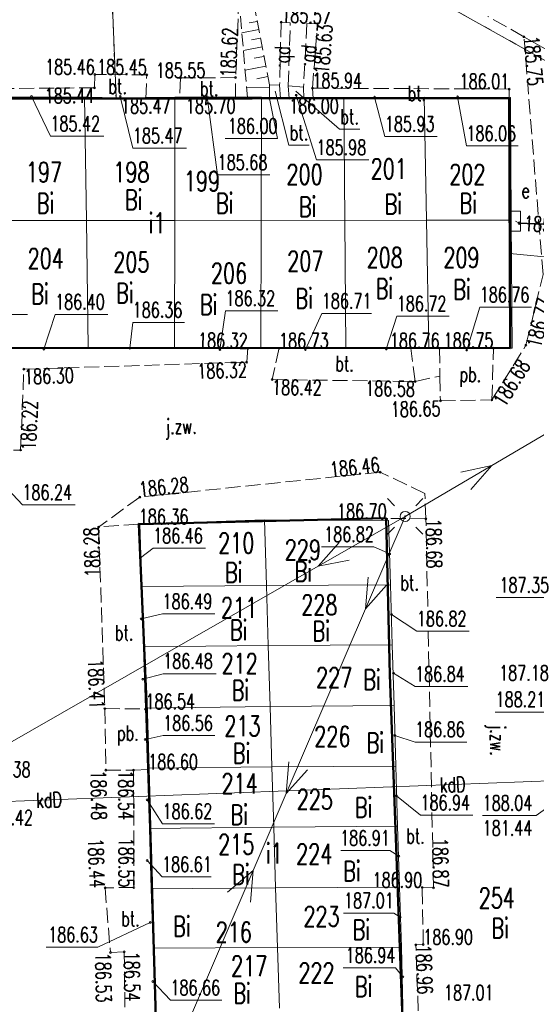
# Model space of a CAD drawing. Header units: metres. Extents: x 0 to 7425707, y -302 to 5720571.
# Tile 49 of 54: x 7425615 to 7425641, y 5720482 to 5720531. Entities that reach past the tile are written whole.
import ezdxf
from ezdxf.enums import TextEntityAlignment as Align

# ---------------------------------------------------------------- set-up
doc = ezdxf.new("R2010")
doc.units = ezdxf.units.M
doc.header["$LTSCALE"] = 0.5
for name, pattern in [('1', [0]), ('1_1', [0]), ('1_14', [1, -1]), ('1_EGBU_A', [0]), ('1_OTKJ', [2, 1.5, -0.5]), ('1_OTKU', [2, 1.5, -0.5]), ('1_OTRK', [1.75, 1.25, -0.5]), ('1_OTRKG', [1.75, 1.25, -0.5]), ('1_SUEP_A', [0]), ('1_SUKP', [0]), ('1_SULO', [0]), ('GUZ', [1.4, 0.7, -0.7])]:
    doc.linetypes.add(name, pattern=pattern)
doc.layers.get('0').update_dxf_attribs({"color": 250, "linetype": 'CONTINUOUS', "lineweight": 100})
for name, color, linetype, lineweight in [('DZIALKI_L_0', 7, '1', 18), ('EGBB_E_T_0', 7, 'CONTINUOUS', 25), ('EGBB_L_0', 7, '1_EGBU_A', 50), ('H_WJAZDY_GARAZ_T_0', 7, 'CONTINUOUS', 18), ('NUMERY_DZIALEK_T_0', 7, 'CONTINUOUS', 18), ('OTK_E_T_0', 7, 'CONTINUOUS', 0), ('OTK_E_T_3', 7, 'CONTINUOUS', 0), ('OTK_L_0', 7, '1_OTKJ', 18), ('OTK_L_4', 7, '1_OTKU', 18), ('OTR_L_1', 7, '1_OTRK', 18), ('OTR_L_1_L_0', 7, '1_1', 18), ('OTR_T_0', 7, 'CONTINUOUS', 18), ('SUE_E_T_1', 1, 'CONTINUOUS', 0), ('SUE_T_3', 7, 'CONTINUOUS', 18), ('SUE_T_3_T_0', 7, 'CONTINUOUS', 18), ('SUE_T_4', 1, 'CONTINUOUS', 18), ('SUEP_L_0', 1, '1_SUEP_A', 18), ('SUER_T_0', 1, 'CONTINUOUS', 18), ('SUL_L_1', 7, '1_SULO', 35), ('SUP_T_2', 7, 'CONTINUOUS', 18)]:
    doc.layers.add(name, color=color, linetype=linetype, lineweight=lineweight)
for name, color, linetype, lineweight, true_color in [('NUMERY_UZYTKOW_T_0', 7, 'CONTINUOUS', 18, 0x008000), ('SUKP_E_T_0', 7, 'CONTINUOUS', 0, 0x803300), ('SUKP_L_0', 7, '1_SUKP', 18, 0x803300), ('SUKR_T_0', 7, 'CONTINUOUS', 18, 0x803300), ('UZYTKI_L_0', 7, 'GUZ', 18, 0x008000)]:
    doc.layers.add(name, color=color, linetype=linetype, lineweight=lineweight, true_color=true_color)
doc.styles.get("Standard").update_dxf_attribs({"font": 'Simplex.SHX', "width": 0.75})

# ---------------------------------------------------------------- blocks, each defined once
blk = doc.blocks.new('1_OTRS')
at = {"linetype": 'Continuous'}
blk.add_circle((0, 0), 0.045, dxfattribs=at)
blk = doc.blocks.new('1_SUPP')
at = {"linetype": 'Continuous'}
blk.add_circle((0, 0), 0.25, dxfattribs=at)
blk = doc.blocks.new('1_SUES')
at = {"linetype": 'Continuous'}
for p, q in [((0.5, 0.25), (-0.5, 0.25)), ((-0.5, 0.25), (-0.5, -0.25)), ((0.5, -0.25), (0.5, 0.25)), ((-0.5, -0.25), (0.5, -0.25))]:
    blk.add_line(p, q, dxfattribs=at)
blk = doc.blocks.new('1_SUPS')
at = {"linetype": 'Continuous'}
blk.add_circle((0, 0), 0.0625, dxfattribs=at)
blk = doc.blocks.new('1_SUEO_W')
at = {"linetype": 'Continuous'}
for p, q in [((-0.53035, 0.53035), (-0.8839, 0.8839)), ((0.53035, 0.53035), (0.8839, 0.8839)), ((-0.53035, -0.53035), (-0.8839, -0.8839)), ((0.53035, -0.53035), (0.8839, -0.8839))]:
    blk.add_line(p, q, dxfattribs=at)
blk.add_circle((0, 0), 0.025, dxfattribs=at)

msp = doc.modelspace()

# ---------------------------------------------------------------- linework, layer by layer
at = {"layer": 'DZIALKI_L_0', "linetype": '1'}
for p, q in [((7425619.708, 5720540.935), (7425620.278, 5720526.815)), ((7425660.318, 5720518.215), (7425619.708, 5720540.935)), ((7425618.708, 5720526.855), (7425614.308, 5720526.845)), ((7425618.708, 5720526.855), (7425618.798, 5720520.725)), ((7425620.278, 5720526.815), (7425618.708, 5720526.855)), ((7425623.208, 5720526.845), (7425620.278, 5720526.815)), ((7425623.208, 5720526.845), (7425623.198, 5720520.725)), ((7425627.508, 5720526.845), (7425623.208, 5720526.845)), ((7425627.508, 5720526.845), (7425627.498, 5720520.735)), ((7425631.608, 5720526.835), (7425627.508, 5720526.845)), ((7425635.608, 5720526.845), (7425631.608, 5720526.835)), ((7425631.608, 5720526.835), (7425631.658, 5720520.725)), ((7425635.728, 5720520.735), (7425635.608, 5720526.845)), ((7425639.908, 5720526.835), (7425635.608, 5720526.845)), ((7425639.948, 5720520.735), (7425639.908, 5720526.835)), ((7425614.398, 5720520.715), (7425618.798, 5720520.725)), ((7425618.798, 5720520.725), (7425618.888, 5720514.405)), ((7425618.798, 5720520.725), (7425623.198, 5720520.725)), ((7425623.198, 5720520.725), (7425623.188, 5720514.395)), ((7425623.198, 5720520.725), (7425627.498, 5720520.735)), ((7425627.498, 5720520.735), (7425627.488, 5720514.395)), ((7425627.498, 5720520.735), (7425631.658, 5720520.725)), ((7425631.658, 5720520.725), (7425635.728, 5720520.735)), ((7425631.658, 5720520.725), (7425631.708, 5720514.375)), ((7425635.848, 5720514.375), (7425635.728, 5720520.735)), ((7425635.728, 5720520.735), (7425639.948, 5720520.735)), ((7425639.988, 5720514.365), (7425639.948, 5720520.735)), ((7425614.488, 5720514.415), (7425618.888, 5720514.405)), ((7425618.888, 5720514.405), (7425623.188, 5720514.395)), ((7425623.188, 5720514.395), (7425627.488, 5720514.395)), ((7425627.488, 5720514.395), (7425631.708, 5720514.375)), ((7425631.708, 5720514.375), (7425635.848, 5720514.375)), ((7425635.848, 5720514.375), (7425639.988, 5720514.365)), ((7425627.658, 5720505.835), (7425621.468, 5720505.625)), ((7425621.468, 5720505.625), (7425621.558, 5720502.525)), ((7425627.758, 5720502.575), (7425627.658, 5720505.835)), ((7425633.838, 5720505.805), (7425627.658, 5720505.835)), ((7425633.928, 5720502.605), (7425633.838, 5720505.805)), ((7425627.758, 5720502.575), (7425621.558, 5720502.525)), ((7425621.558, 5720502.525), (7425621.648, 5720499.525)), ((7425633.928, 5720502.605), (7425627.758, 5720502.575)), ((7425627.758, 5720502.575), (7425627.848, 5720499.585)), ((7425634.018, 5720499.625), (7425633.928, 5720502.605)), ((7425621.648, 5720499.525), (7425627.848, 5720499.585)), ((7425627.848, 5720499.585), (7425634.018, 5720499.625)), ((7425627.848, 5720499.585), (7425627.948, 5720496.545)), ((7425634.118, 5720496.605), (7425634.018, 5720499.625)), ((7425621.648, 5720499.525), (7425621.748, 5720496.475)), ((7425621.748, 5720496.475), (7425627.948, 5720496.545)), ((7425621.748, 5720496.475), (7425621.848, 5720493.485)), ((7425627.948, 5720496.545), (7425634.118, 5720496.605)), ((7425627.948, 5720496.545), (7425628.038, 5720493.545)), ((7425634.198, 5720493.585), (7425634.118, 5720496.605)), ((7425621.848, 5720493.485), (7425628.038, 5720493.545)), ((7425621.848, 5720493.485), (7425621.938, 5720490.485)), ((7425628.038, 5720493.545), (7425634.198, 5720493.585)), ((7425628.038, 5720493.545), (7425628.128, 5720490.545)), ((7425634.288, 5720490.595), (7425634.198, 5720493.585)), ((7425621.938, 5720490.485), (7425628.128, 5720490.545)), ((7425621.938, 5720490.485), (7425622.028, 5720487.485)), ((7425628.128, 5720490.545), (7425634.288, 5720490.595)), ((7425628.128, 5720490.545), (7425628.218, 5720487.535)), ((7425634.378, 5720487.565), (7425634.288, 5720490.595)), ((7425622.028, 5720487.485), (7425628.218, 5720487.535)), ((7425622.028, 5720487.485), (7425622.128, 5720484.535)), ((7425628.218, 5720487.535), (7425634.378, 5720487.565)), ((7425628.218, 5720487.535), (7425628.318, 5720484.565)), ((7425634.478, 5720484.585), (7425634.378, 5720487.565)), ((7425622.128, 5720484.535), (7425628.318, 5720484.565)), ((7425622.128, 5720484.535), (7425622.218, 5720481.435)), ((7425628.318, 5720484.565), (7425634.478, 5720484.585)), ((7425628.318, 5720484.565), (7425628.408, 5720481.545)), ((7425634.558, 5720481.635), (7425634.478, 5720484.585))]:
    msp.add_line(p, q, dxfattribs=at)
at = {"layer": 'EGBB_L_0', "linetype": '1_EGBU_A'}
for p, q in [((7425639.848, 5720526.795), (7425605.518, 5720526.755)), ((7425639.898, 5720514.375), (7425639.848, 5720526.795)), ((7425609.928, 5720514.385), (7425639.898, 5720514.375)), ((7425633.723, 5720505.909), (7425621.416, 5720505.624)), ((7425621.416, 5720505.624), (7425621.792, 5720496.778)), ((7425633.898, 5720498.129), (7425633.723, 5720505.909)), ((7425634.748, 5720475.465), (7425633.898, 5720498.129)), ((7425621.792, 5720496.778), (7425622.418, 5720475.295))]:
    msp.add_line(p, q, dxfattribs=at)
at = {"layer": 'H_WJAZDY_GARAZ_T_0', "linetype": 'Continuous'}
for p, q in [((7425616.068, 5720526.885), (7425617.007, 5720524.913)), ((7425620.488, 5720526.885), (7425621.115, 5720524.312)), ((7425624.818, 5720526.865), (7425625.332, 5720522.984)), ((7425629.238, 5720526.945), (7425630.255, 5720523.727)), ((7425633.148, 5720526.855), (7425633.657, 5720524.896)), ((7425637.278, 5720526.865), (7425637.713, 5720524.424)), ((7425617.007, 5720524.913), (7425619.667, 5720524.913)), ((7425633.657, 5720524.896), (7425636.263, 5720524.896)), ((7425621.115, 5720524.312), (7425623.775, 5720524.312)), ((7425637.713, 5720524.424), (7425640.292, 5720524.424)), ((7425630.255, 5720523.727), (7425632.86, 5720523.727)), ((7425625.332, 5720522.984), (7425627.938, 5720522.984)), ((7425625.448, 5720514.295), (7425625.721, 5720516.227)), ((7425625.721, 5720516.227), (7425628.327, 5720516.227)), ((7425637.728, 5720514.275), (7425638.376, 5720516.405)), ((7425638.376, 5720516.405), (7425640.954, 5720516.405)), ((7425613.289, 5720516.049), (7425615.868, 5720516.049)), ((7425616.688, 5720514.315), (7425617.241, 5720516.049)), ((7425617.241, 5720516.049), (7425619.874, 5720516.049)), ((7425629.698, 5720514.305), (7425630.517, 5720516.094)), ((7425630.517, 5720516.094), (7425632.987, 5720516.094)), ((7425633.728, 5720514.325), (7425634.246, 5720515.961)), ((7425634.246, 5720515.961), (7425636.852, 5720515.961)), ((7425620.958, 5720514.365), (7425621.104, 5720515.65)), ((7425621.104, 5720515.65), (7425623.682, 5720515.65)), ((7425630.505, 5720504.483), (7425633.11, 5720504.483)), ((7425633.898, 5720504.135), (7425633.11, 5720504.483)), ((7425621.488, 5720503.945), (7425622.121, 5720504.426)), ((7425622.121, 5720504.426), (7425624.727, 5720504.426)), ((7425639.203, 5720501.965), (7425641.835, 5720501.965)), ((7425621.518, 5720500.905), (7425622.593, 5720501.152)), ((7425622.593, 5720501.152), (7425625.198, 5720501.152)), ((7425633.988, 5720501.125), (7425635.247, 5720500.292)), ((7425635.247, 5720500.292), (7425637.853, 5720500.292)), ((7425621.608, 5720497.905), (7425622.621, 5720498.183)), ((7425622.621, 5720498.183), (7425625.253, 5720498.183)), ((7425634.088, 5720498.205), (7425635.158, 5720497.539)), ((7425635.158, 5720497.539), (7425637.791, 5720497.539)), ((7425621.728, 5720494.915), (7425622.621, 5720495.102)), ((7425622.621, 5720495.102), (7425625.199, 5720495.102)), ((7425634.158, 5720495.115), (7425635.158, 5720494.786)), ((7425635.158, 5720494.786), (7425637.737, 5720494.786)), ((7425621.818, 5720491.915), (7425622.593, 5720490.718)), ((7425634.228, 5720492.105), (7425635.425, 5720491.145)), ((7425635.425, 5720491.145), (7425638.03, 5720491.145)), ((7425622.593, 5720490.718), (7425625.171, 5720490.718)), ((7425631.461, 5720489.386), (7425633.904, 5720489.386)), ((7425634.348, 5720489.105), (7425633.904, 5720489.386)), ((7425621.828, 5720488.895), (7425622.565, 5720488.081)), ((7425622.565, 5720488.081), (7425625.008, 5720488.081)), ((7425631.601, 5720486.278), (7425634.098, 5720486.278)), ((7425634.418, 5720486.075), (7425634.098, 5720486.278)), ((7425621.978, 5720485.815), (7425619.374, 5720484.585)), ((7425616.795, 5720484.585), (7425619.374, 5720484.585)), ((7425631.576, 5720483.559), (7425634.181, 5720483.559)), ((7425634.548, 5720483.105), (7425634.181, 5720483.559)), ((7425622.108, 5720482.875), (7425622.981, 5720481.948)), ((7425622.981, 5720481.948), (7425625.533, 5720481.948))]:
    msp.add_line(p, q, dxfattribs=at)
at = {"layer": 'OTK_E_T_3', "linetype": 'Continuous', "lineweight": 0}
for p, q in [((7425628.189, 5720527.146), (7425628.883, 5720524.457)), ((7425629.227, 5720527.147), (7425631.402, 5720525.252)), ((7425631.402, 5720525.252), (7425632.406, 5720525.252)), ((7425628.883, 5720524.457), (7425629.887, 5720524.457))]:
    msp.add_line(p, q, dxfattribs=at)
at = {"layer": 'OTK_L_0', "linetype": '1_OTKJ'}
for p, q in [((7425626.388, 5720531.745), (7425626.228, 5720527.825)), ((7425640.578, 5720529.855), (7425638.788, 5720530.865)), ((7425641.528, 5720518.025), (7425640.578, 5720529.855)), ((7425619.218, 5720527.975), (7425619.198, 5720527.315)), ((7425621.808, 5720527.965), (7425619.218, 5720527.975)), ((7425621.757, 5720526.774), (7425621.808, 5720527.965)), ((7425623.488, 5720527.805), (7425623.437, 5720526.776)), ((7425626.228, 5720527.825), (7425623.488, 5720527.805)), ((7425619.198, 5720527.315), (7425613.328, 5720527.275)), ((7425623.437, 5720526.776), (7425621.757, 5720526.774)), ((7425640.678, 5720514.515), (7425641.528, 5720518.025)), ((7425626.778, 5720513.675), (7425626.83, 5720514.38)), ((7425626.83, 5720514.38), (7425628.391, 5720514.379)), ((7425628.391, 5720514.379), (7425628.048, 5720512.805)), ((7425638.988, 5720511.795), (7425640.678, 5720514.515)), ((7425615.528, 5720509.305), (7425615.688, 5720513.325)), ((7425615.688, 5720513.325), (7425626.778, 5720513.675)), ((7425628.048, 5720512.805), (7425635.158, 5720512.715)), ((7425635.158, 5720512.715), (7425636.388, 5720512.985)), ((7425636.388, 5720512.985), (7425636.418, 5720511.745)), ((7425636.418, 5720511.745), (7425638.988, 5720511.795)), ((7425611.178, 5720509.195), (7425615.528, 5720509.305)), ((7425633.428, 5720508.205), (7425621.458, 5720506.965)), ((7425635.648, 5720507.145), (7425633.428, 5720508.205)), ((7425621.458, 5720506.965), (7425619.408, 5720505.475)), ((7425635.698, 5720505.885), (7425635.648, 5720507.145)), ((7425619.408, 5720505.475), (7425619.718, 5720496.445)), ((7425636.078, 5720487.535), (7425635.698, 5720505.885)), ((7425619.718, 5720496.445), (7425619.768, 5720493.385)), ((7425619.768, 5720493.385), (7425621.148, 5720493.385)), ((7425621.148, 5720493.385), (7425621.168, 5720487.555)), ((7425621.168, 5720487.555), (7425619.728, 5720487.535)), ((7425619.728, 5720487.535), (7425619.998, 5720484.315)), ((7425635.568, 5720484.715), (7425635.518, 5720487.545)), ((7425635.518, 5720487.545), (7425636.078, 5720487.535)), ((7425635.198, 5720484.695), (7425635.568, 5720484.715)), ((7425635.428, 5720478.425), (7425635.198, 5720484.695)), ((7425619.998, 5720484.315), (7425620.678, 5720484.355)), ((7425620.678, 5720484.355), (7425620.808, 5720475.135))]:
    msp.add_line(p, q, dxfattribs=at)
at = {"layer": 'OTK_L_0', "linetype": '1_14'}
for p, q in [((7425640.578, 5720529.855), (7425644.168, 5720527.805)), ((7425644.168, 5720527.805), (7425640.578, 5720529.855))]:
    msp.add_line(p, q, dxfattribs=at)
at = {"layer": 'OTK_L_4', "linetype": '1_OTKU'}
for p, q in [((7425628.488, 5720530.585), (7425628.418, 5720527.445)), ((7425628.948, 5720530.545), (7425628.488, 5720530.585)), ((7425628.848, 5720527.415), (7425628.948, 5720530.545)), ((7425629.778, 5720530.515), (7425629.608, 5720527.345)), ((7425630.308, 5720530.505), (7425629.778, 5720530.515)), ((7425630.048, 5720527.295), (7425630.308, 5720530.505)), ((7425619.218, 5720527.975), (7425619.198, 5720527.315)), ((7425621.808, 5720527.965), (7425619.218, 5720527.975)), ((7425621.757, 5720526.774), (7425621.808, 5720527.965)), ((7425623.488, 5720527.805), (7425623.437, 5720526.776)), ((7425626.228, 5720527.825), (7425623.488, 5720527.805)), ((7425626.228, 5720526.78), (7425626.228, 5720527.825)), ((7425619.198, 5720527.315), (7425613.328, 5720527.275)), ((7425627.908, 5720527.465), (7425627.918, 5720526.782)), ((7425628.418, 5720527.445), (7425627.908, 5720527.465)), ((7425628.459, 5720526.782), (7425628.418, 5720527.445)), ((7425628.418, 5720527.445), (7425628.459, 5720526.782)), ((7425629.608, 5720527.345), (7425628.848, 5720527.415)), ((7425628.848, 5720527.415), (7425628.888, 5720526.783)), ((7425629.618, 5720526.783), (7425629.608, 5720527.345)), ((7425639.848, 5720527.255), (7425630.048, 5720527.295)), ((7425630.048, 5720527.295), (7425630.089, 5720526.784)), ((7425630.089, 5720526.784), (7425630.048, 5720527.295)), ((7425639.848, 5720526.795), (7425639.848, 5720527.255)), ((7425605.518, 5720526.755), (7425621.757, 5720526.774)), ((7425623.437, 5720526.776), (7425626.228, 5720526.78)), ((7425627.918, 5720526.782), (7425628.459, 5720526.782)), ((7425628.459, 5720526.782), (7425628.888, 5720526.783)), ((7425628.888, 5720526.783), (7425629.618, 5720526.783)), ((7425629.618, 5720526.783), (7425630.089, 5720526.784)), ((7425630.089, 5720526.784), (7425639.848, 5720526.795)), ((7425626.83, 5720514.38), (7425609.928, 5720514.385)), ((7425626.778, 5720513.675), (7425626.83, 5720514.38)), ((7425628.391, 5720514.379), (7425628.048, 5720512.805)), ((7425634.946, 5720514.377), (7425628.391, 5720514.379)), ((7425635.158, 5720512.715), (7425634.946, 5720514.377)), ((7425636.378, 5720514.377), (7425636.388, 5720512.985)), ((7425639.058, 5720514.376), (7425636.378, 5720514.377)), ((7425638.988, 5720511.795), (7425639.058, 5720514.376)), ((7425615.528, 5720509.305), (7425615.688, 5720513.325)), ((7425615.688, 5720513.325), (7425626.778, 5720513.675)), ((7425628.048, 5720512.805), (7425635.158, 5720512.715)), ((7425636.388, 5720512.985), (7425636.418, 5720511.745)), ((7425636.418, 5720511.745), (7425638.988, 5720511.795)), ((7425611.178, 5720509.195), (7425615.528, 5720509.305)), ((7425621.416, 5720505.624), (7425619.408, 5720505.475)), ((7425619.408, 5720505.475), (7425619.718, 5720496.445)), ((7425621.792, 5720496.778), (7425621.416, 5720505.624)), ((7425633.723, 5720505.909), (7425633.898, 5720498.129)), ((7425635.698, 5720505.885), (7425633.723, 5720505.909)), ((7425636.078, 5720487.535), (7425635.698, 5720505.885)), ((7425633.898, 5720498.129), (7425634.748, 5720475.465)), ((7425621.802, 5720496.425), (7425621.792, 5720496.778)), ((7425619.718, 5720496.445), (7425619.768, 5720493.385)), ((7425619.718, 5720496.445), (7425621.802, 5720496.425)), ((7425619.718, 5720496.445), (7425621.802, 5720496.425)), ((7425621.802, 5720496.425), (7425621.889, 5720493.426)), ((7425619.768, 5720493.385), (7425621.148, 5720493.385)), ((7425621.889, 5720493.426), (7425621.148, 5720493.385)), ((7425621.889, 5720493.426), (7425621.148, 5720493.385)), ((7425621.148, 5720493.385), (7425621.168, 5720487.555)), ((7425622.418, 5720475.295), (7425621.889, 5720493.426)), ((7425621.168, 5720487.555), (7425619.728, 5720487.535)), ((7425619.728, 5720487.535), (7425619.998, 5720484.315)), ((7425635.518, 5720487.545), (7425636.078, 5720487.535)), ((7425635.568, 5720484.715), (7425635.518, 5720487.545)), ((7425635.198, 5720484.695), (7425635.568, 5720484.715)), ((7425635.428, 5720478.425), (7425635.198, 5720484.695)), ((7425619.998, 5720484.315), (7425620.678, 5720484.355)), ((7425620.678, 5720484.355), (7425620.808, 5720475.135))]:
    msp.add_line(p, q, dxfattribs=at)
at = {"layer": 'OTR_L_1', "linetype": '1_OTRKG'}
for p, q in [((7425627.908, 5720527.465), (7425626.968, 5720532.395)), ((7425627.918, 5720526.785), (7425627.908, 5720527.465))]:
    msp.add_line(p, q, dxfattribs=at)
at = {"layer": 'OTR_L_1', "linetype": '1_OTRK'}
for p, q in [((7425626.388, 5720531.745), (7425626.818, 5720526.835)), ((7425626.818, 5720526.835), (7425627.918, 5720526.785))]:
    msp.add_line(p, q, dxfattribs=at)
at = {"layer": 'OTR_L_1_L_0', "linetype": '1_1'}
for p, q in [((7425627.306, 5720530.619), (7425626.903, 5720530.543)), ((7425627.383, 5720530.216), (7425626.536, 5720530.055)), ((7425627.464, 5720529.792), (7425627.019, 5720529.708)), ((7425627.549, 5720529.347), (7425626.613, 5720529.169)), ((7425627.638, 5720528.879), (7425627.146, 5720528.786)), ((7425627.732, 5720528.388), (7425626.699, 5720528.191)), ((7425627.83, 5720527.872), (7425627.288, 5720527.768)), ((7425627.91, 5720527.326), (7425626.776, 5720527.31))]:
    msp.add_line(p, q, dxfattribs=at)
at = {"layer": 'OTR_T_0', "linetype": 'Continuous', "lineweight": 0}
for p in [(7425627.918, 5720526.785), (7425625.709, 5720524.792)]:
    msp.add_line(p, (7425628.315, 5720524.792), dxfattribs=at)
at = {"layer": 'SUEP_L_0', "linetype": '1_SUEP_A'}
for p, q in [((7425640.158, 5720520.685), (7425640.348, 5720520.585)), ((7425640.348, 5720520.585), (7425650.248, 5720520.155)), ((7425644.853, 5720518.596), (7425639.876, 5720519.074)), ((7425638.98, 5720508.535), (7425650.235, 5720515.136)), ((7425634.668, 5720506.005), (7425638.98, 5720508.535)), ((7425637.434, 5720508.207), (7425638.98, 5720508.535)), ((7425638.98, 5720508.535), (7425637.94, 5720507.345)), ((7425634.668, 5720506.005), (7425630.328, 5720503.522)), ((7425632.693, 5720501.412), (7425634.668, 5720506.005)), ((7425630.328, 5720503.522), (7425631.381, 5720504.701)), ((7425630.328, 5720503.522), (7425613.967, 5720494.162)), ((7425631.878, 5720503.833), (7425630.328, 5720503.522)), ((7425632.826, 5720502.987), (7425632.693, 5720501.412)), ((7425632.693, 5720501.412), (7425633.745, 5720502.592)), ((7425628.745, 5720492.224), (7425632.693, 5720501.412)), ((7425628.878, 5720493.8), (7425628.745, 5720492.224)), ((7425628.745, 5720492.224), (7425629.797, 5720493.405)), ((7425627.1, 5720488.397), (7425628.745, 5720492.224)), ((7425623.152, 5720479.209), (7425627.1, 5720488.397)), ((7425625.819, 5720487.315), (7425627.1, 5720488.397)), ((7425627.1, 5720488.397), (7425626.967, 5720486.821))]:
    msp.add_line(p, q, dxfattribs=at)
at = {"layer": 'SUKP_L_0', "linetype": '1_SUKP'}
msp.add_line((7425597.414, 5720491.163), (7425642.924, 5720492.889), dxfattribs=at)
at = {"layer": 'SUKR_T_0', "linetype": 'Continuous', "lineweight": 0}
for p, q in [((7425613.608, 5720508.715), (7425615.614, 5720506.577)), ((7425615.614, 5720506.577), (7425618.246, 5720506.577)), ((7425639.144, 5720496.277), (7425641.641, 5720496.277)), ((7425643.57, 5720492.849), (7425641.183, 5720491.129)), ((7425638.523, 5720491.129), (7425641.183, 5720491.129))]:
    msp.add_line(p, q, dxfattribs=at)
at = {"layer": 'SUL_L_1', "linetype": '1_SULO'}
msp.add_line((7425640.348, 5720520.585), (7425650.248, 5720520.155), dxfattribs=at)
at = {"layer": 'UZYTKI_L_0', "linetype": 'GUZ'}
for p, q in [((7425660.328, 5720518.215), (7425619.708, 5720540.935)), ((7425619.708, 5720540.935), (7425620.278, 5720526.815)), ((7425618.708, 5720526.855), (7425614.308, 5720526.845)), ((7425620.278, 5720526.815), (7425618.708, 5720526.855))]:
    msp.add_line(p, q, dxfattribs=at)

# ---------------------------------------------------------------- block references
at = {"layer": 'H_WJAZDY_GARAZ_T_0'}
for p in [(7425629.238, 5720526.945), (7425616.068, 5720526.885), (7425620.488, 5720526.885), (7425624.818, 5720526.865), (7425633.148, 5720526.855), (7425637.278, 5720526.865), (7425616.688, 5720514.315), (7425620.958, 5720514.365), (7425625.448, 5720514.295), (7425629.698, 5720514.305), (7425633.728, 5720514.325), (7425637.728, 5720514.275), (7425621.488, 5720503.945), (7425633.898, 5720504.135), (7425633.988, 5720501.125), (7425621.518, 5720500.905), (7425634.088, 5720498.205), (7425621.608, 5720497.905), (7425634.158, 5720495.115), (7425621.728, 5720494.915), (7425621.818, 5720491.915), (7425634.228, 5720492.105), (7425621.828, 5720488.895), (7425634.348, 5720489.105), (7425621.978, 5720485.815), (7425634.418, 5720486.075), (7425622.108, 5720482.875), (7425634.548, 5720483.105)]:
    msp.add_blockref('1_OTRS', p, dxfattribs=at)
at = {"layer": 'OTR_T_0'}
for p in [(7425628.488, 5720530.585), (7425630.308, 5720530.505), (7425640.578, 5720529.855), (7425619.218, 5720527.975), (7425621.808, 5720527.965), (7425623.488, 5720527.805), (7425626.228, 5720527.825), (7425619.198, 5720527.315), (7425630.048, 5720527.295), (7425639.848, 5720527.255), (7425621.758, 5720526.795), (7425626.228, 5720526.795), (7425627.918, 5720526.785), (7425628.888, 5720526.795), (7425626.828, 5720514.355), (7425628.388, 5720514.365), (7425636.378, 5720514.365), (7425639.058, 5720514.375), (7425640.678, 5720514.515), (7425615.688, 5720513.325), (7425626.778, 5720513.675), (7425628.048, 5720512.805), (7425635.158, 5720512.715), (7425638.988, 5720511.795), (7425636.418, 5720511.745), (7425615.528, 5720509.305), (7425633.428, 5720508.205), (7425621.458, 5720506.965), (7425635.698, 5720505.885), (7425619.408, 5720505.475), (7425621.408, 5720505.615), (7425633.748, 5720505.875), (7425619.718, 5720496.445), (7425621.738, 5720496.425), (7425619.768, 5720493.385), (7425621.148, 5720493.385), (7425621.878, 5720493.425), (7425619.728, 5720487.535), (7425621.168, 5720487.555), (7425635.518, 5720487.545), (7425636.078, 5720487.535), (7425620.678, 5720484.355), (7425635.198, 5720484.695), (7425635.568, 5720484.715), (7425619.998, 5720484.315)]:
    msp.add_blockref('1_OTRS', p, dxfattribs=at)
at = {"layer": 'SUE_T_3'}
msp.add_blockref('1_SUPP', (7425634.668, 5720506.005), dxfattribs=at)
at = {"layer": 'SUE_T_3_T_0'}
msp.add_blockref('1_SUEO_W', (7425634.668, 5720506.005), dxfattribs=at)
at = {"layer": 'SUE_T_4', "rotation": 270.038328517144}
msp.add_blockref('1_SUES', (7425640.158, 5720520.685), dxfattribs=at)
at = {"layer": 'SUER_T_0'}
msp.add_blockref('1_SUPS', (7425640.348, 5720520.585), dxfattribs=at)
at = {"layer": 'SUP_T_2'}
msp.add_blockref('1_SUPP', (7425634.668, 5720506.005), dxfattribs=at)

# ---------------------------------------------------------------- texts
at = {"layer": 'EGBB_E_T_0', "width": 0.7}
for p in [(7425622.314, 5720520.616), (7425628.15, 5720489.273)]:
    msp.add_text('i1', height=1, dxfattribs=at).set_placement(p, align=Align.MIDDLE)
at = {"layer": 'H_WJAZDY_GARAZ_T_0', "width": 0.7}
for s, p in [('185.42', (7425617.007, 5720525.913)), ('185.93', (7425633.657, 5720525.896)), ('185.47', (7425621.115, 5720525.312)), ('186.06', (7425637.713, 5720525.424)), ('185.98', (7425630.255, 5720524.727)), ('185.68', (7425625.332, 5720523.984)), ('186.32', (7425625.721, 5720517.227)), ('186.76', (7425638.376, 5720517.405)), ('186.40', (7425617.241, 5720517.049)), ('186.71', (7425630.517, 5720517.094)), ('186.72', (7425634.246, 5720516.961)), ('186.36', (7425621.104, 5720516.65)), ('186.46', (7425622.121, 5720505.426)), ('186.49', (7425622.593, 5720502.152)), ('186.82', (7425635.247, 5720501.292)), ('186.48', (7425622.621, 5720499.183)), ('186.84', (7425635.158, 5720498.539)), ('186.56', (7425622.621, 5720496.102)), ('186.86', (7425635.158, 5720495.786)), ('186.94', (7425635.425, 5720492.145)), ('186.62', (7425622.593, 5720491.718)), ('186.61', (7425622.565, 5720489.081)), ('186.66', (7425622.981, 5720482.948)), ('187.01', (7425636.596, 5720482.699))]:
    msp.add_text(s, height=0.75, dxfattribs=at).set_placement(p, align=Align.TOP_LEFT)
for s, p in [('186.82', (7425633.11, 5720504.733)), ('186.91', (7425633.904, 5720489.636)), ('187.01', (7425634.098, 5720486.528)), ('186.94', (7425634.181, 5720483.809))]:
    msp.add_text(s, height=0.75, dxfattribs=at).set_placement(p, align=Align.RIGHT)
for s, p in [('187.35', (7425641.835, 5720502.965)), ('186.63', (7425619.374, 5720485.585))]:
    msp.add_text(s, height=0.75, dxfattribs=at).set_placement(p, align=Align.TOP_RIGHT)
at = {"layer": 'NUMERY_DZIALEK_T_0', "width": 0.7}
for s, p in [('197', (7425615.789, 5720523.626)), ('198', (7425620.14, 5720523.626)), ('201', (7425632.95, 5720523.787)), ('199', (7425623.653, 5720523.176)), ('200', (7425628.759, 5720523.509)), ('202', (7425636.863, 5720523.509)), ('204', (7425615.876, 5720519.328)), ('205', (7425620.138, 5720519.151)), ('207', (7425628.797, 5720519.195)), ('208', (7425632.748, 5720519.373)), ('209', (7425636.567, 5720519.373)), ('206', (7425624.998, 5720518.595)), ('210', (7425625.361, 5720505.183)), ('229', (7425628.676, 5720504.844)), ('228', (7425629.495, 5720502.102)), ('211', (7425625.499, 5720501.964)), ('212', (7425625.527, 5720499.188)), ('227', (7425630.23, 5720498.494)), ('213', (7425625.666, 5720496.08)), ('226', (7425630.141, 5720495.564)), ('214', (7425625.527, 5720493.222)), ('225', (7425629.27, 5720492.439)), ('215', (7425625.361, 5720490.197)), ('224', (7425629.242, 5720489.72)), ('254', (7425638.326, 5720487.531)), ('223', (7425629.603, 5720486.612)), ('216', (7425625.238, 5720485.835)), ('217', (7425625.999, 5720484.148)), ('222', (7425629.353, 5720483.809))]:
    msp.add_text(s, height=1, dxfattribs=at).set_placement(p, align=Align.TOP_LEFT)
at = {"layer": 'NUMERY_UZYTKOW_T_0', "width": 0.7}
for p in [(7425616.322, 5720522.072), (7425620.717, 5720522.249), (7425625.246, 5720522.072), (7425637.368, 5720522.072), (7425629.375, 5720521.894), (7425633.638, 5720522.027), (7425633.194, 5720517.831), (7425637.057, 5720517.787), (7425616.055, 5720517.565), (7425620.273, 5720517.609), (7425629.198, 5720517.343), (7425624.447, 5720517.032), (7425625.694, 5720503.712), (7425629.162, 5720503.767), (7425625.943, 5720500.854), (7425630.05, 5720500.798), (7425632.576, 5720498.384), (7425626.027, 5720497.856), (7425632.742, 5720495.248), (7425626.082, 5720494.721), (7425632.159, 5720492.029), (7425625.971, 5720491.668), (7425631.577, 5720488.865), (7425626.054, 5720488.699), (7425623.113, 5720486.118), (7425632.048, 5720485.951), (7425638.954, 5720486.031), (7425632.159, 5720483.121), (7425626.11, 5720482.788)]:
    msp.add_text('Bi', height=1, dxfattribs=at).set_placement(p, align=Align.TOP_LEFT)
at = {"layer": 'OTK_E_T_0', "lineweight": 9, "width": 0.7}
for rotation, p in [(0.9981, (7425623.521, 5720510.377)), (270, (7425639.169, 5720494.874))]:
    msp.add_text('j.zw.', height=0.75, rotation=rotation, dxfattribs=at).set_placement(p, align=Align.MIDDLE)
at = {"layer": 'OTK_E_T_3', "lineweight": 9, "width": 0.7}
for s, rotation, p in [('pb.', 267.9645, (7425628.66, 5720528.846)), ('pb.', 263.4957, (7425629.946, 5720528.895)), ('bt.', 358.7546, (7425631.656, 5720513.599)), ('pb.', 358.75, (7425637.913, 5720512.944))]:
    msp.add_text(s, height=0.75, rotation=rotation, dxfattribs=at).set_placement(p, align=Align.MIDDLE)
for s, p in [('bt.', (7425620.359, 5720527.386)), ('bt.', (7425624.914, 5720527.279)), ('bt.', (7425635.25, 5720527.039)), ('bt.', (7425631.904, 5720525.877)), ('bt.', (7425629.385, 5720525.082)), ('bt.', (7425634.893, 5720502.701)), ('bt.', (7425620.679, 5720500.215)), ('pb.', (7425620.87, 5720495.113)), ('bt.', (7425635.185, 5720490.115)), ('bt.', (7425620.998, 5720485.997))]:
    msp.add_text(s, height=0.75, dxfattribs=at).set_placement(p, align=Align.MIDDLE)
at = {"layer": 'OTR_T_0', "lineweight": 9, "width": 0.7}
for s, rotation, p in [('185.57', 357.4831, (7425628.488, 5720530.585)), ('185.62', 87.6627, (7425626.228, 5720527.825)), ('185.75', 274.5912, (7425640.578, 5720529.855)), ('186.28', 5.9143, (7425621.458, 5720506.965)), ('186.68', 271.1863, (7425635.698, 5720505.885)), ('186.96', 272.1008, (7425635.198, 5720484.695)), ('186.54', 270.8078, (7425620.678, 5720484.355))]:
    msp.add_text(s, height=0.75, rotation=rotation, dxfattribs=at).set_placement(p)
for s, rotation, p in [('185.63', 85.3693, (7425630.308, 5720530.505)), ('185.44', 0.3904, (7425619.198, 5720527.315)), ('186.32', 1.8076, (7425626.778, 5720513.675)), ('186.58', 359.2748, (7425635.158, 5720512.715)), ('186.65', 1.1146, (7425636.418, 5720511.745)), ('186.41', 271.9662, (7425619.718, 5720496.445)), ('186.44', 272.2971, (7425619.728, 5720487.535)), ('186.55', 270.1966, (7425621.168, 5720487.555))]:
    msp.add_text(s, height=0.75, rotation=rotation, dxfattribs=at).set_placement(p, align=Align.TOP_RIGHT)
for s, rotation, p in [('185.46', 359.7788, (7425619.218, 5720527.975)), ('185.45', 359.7788, (7425621.808, 5720527.965)), ('186.01', 359.7661, (7425639.848, 5720527.255)), ('186.32', 359.3159, (7425626.828, 5720514.355)), ('186.76', 359.8424, (7425636.378, 5720514.365)), ('186.46', 5.9143, (7425633.428, 5720508.205)), ('186.28', 91.9662, (7425619.408, 5720505.475)), ('186.87', 271.1863, (7425636.078, 5720487.535))]:
    msp.add_text(s, height=0.75, rotation=rotation, dxfattribs=at).set_placement(p, align=Align.RIGHT)
msp.add_text('185.55', height=0.75, dxfattribs=at).set_placement((7425623.488, 5720527.805), align=Align.CENTER)
for s, p in [('185.94', (7425630.048, 5720527.295)), ('186.73', (7425628.388, 5720514.365)), ('186.36', (7425621.408, 5720505.615)), ('186.54', (7425621.738, 5720496.425)), ('186.60', (7425621.878, 5720493.425)), ('186.38', (7425613.548, 5720493.045)), ('186.42', (7425613.668, 5720490.655)), ('186.90', (7425635.568, 5720484.715))]:
    msp.add_text(s, height=0.75, dxfattribs=at).set_placement(p)
msp.add_text('185.47', height=0.75, dxfattribs=at).set_placement((7425621.758, 5720526.795), align=Align.TOP_CENTER)
msp.add_text('185.70', height=0.75, dxfattribs=at).set_placement((7425626.228, 5720526.795), align=Align.TOP_RIGHT)
msp.add_text('186.00', height=0.75, dxfattribs=at).set_placement((7425628.888, 5720526.795), align=Align.TOP_LEFT)
for s, p in [('186.00', (7425628.315, 5720525.042)), ('186.75', (7425639.058, 5720514.375)), ('186.70', (7425633.748, 5720505.875)), ('187.18', (7425641.818, 5720497.845)), ('186.90', (7425635.518, 5720487.545))]:
    msp.add_text(s, height=0.75, dxfattribs=at).set_placement(p, align=Align.RIGHT)
for s, rotation, p in [('186.77', 76.387, (7425640.678, 5720514.515)), ('186.30', 1.8076, (7425615.688, 5720513.325)), ('186.68', 58.1463, (7425638.988, 5720511.795)), ('186.42', 359.2748, (7425628.048, 5720512.805)), ('186.22', 87.7208, (7425615.528, 5720509.305)), ('186.48', 270.9361, (7425619.768, 5720493.385)), ('186.54', 270.1966, (7425621.148, 5720493.385)), ('186.53', 271.1549, (7425619.998, 5720484.315))]:
    msp.add_text(s, height=0.75, rotation=rotation, dxfattribs=at).set_placement(p, align=Align.TOP_LEFT)
at = {"layer": 'SUE_E_T_1', "lineweight": 9, "width": 0.7}
msp.add_text('e', height=0.75, dxfattribs=at).set_placement((7425640.462, 5720521.833))
at = {"layer": 'SUER_T_0', "lineweight": 9, "width": 0.7}
msp.add_text('185.9', height=0.75, rotation=357.513, dxfattribs=at).set_placement((7425640.588, 5720520.575), align=Align.MIDDLE_LEFT)
at = {"layer": 'SUKP_E_T_0', "lineweight": 9, "width": 0.7}
for p in [(7425637.033, 5720492.665), (7425616.943, 5720491.903)]:
    msp.add_text('kdD', height=0.75, rotation=2.1725, dxfattribs=at).set_placement(p, align=Align.MIDDLE)
at = {"layer": 'SUKR_T_0', "lineweight": 9, "width": 0.7}
msp.add_text('186.24', height=0.75, dxfattribs=at).set_placement((7425615.614, 5720506.827))
msp.add_text('188.21', height=0.75, dxfattribs=at).set_placement((7425641.641, 5720496.527), align=Align.RIGHT)
for s, p in [('188.04', (7425638.523, 5720492.129)), ('181.44', (7425638.523, 5720490.879))]:
    msp.add_text(s, height=0.75, dxfattribs=at).set_placement(p, align=Align.TOP_LEFT)

doc.saveas('drawing.dxf')
